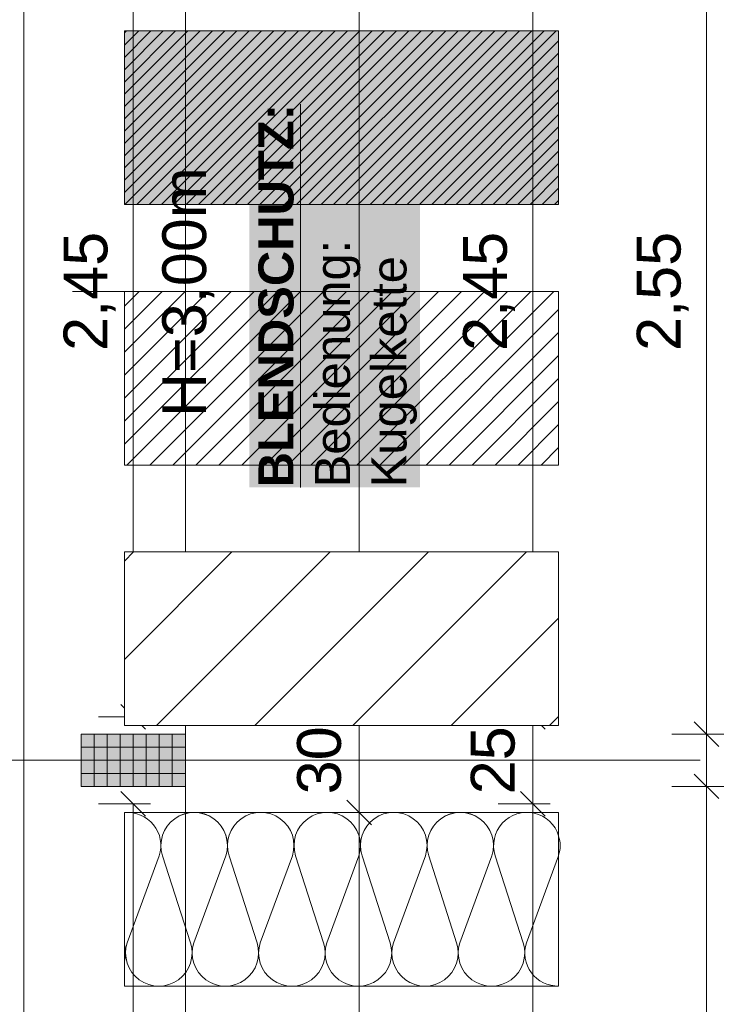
# Model space of a CAD drawing. Header units: metres. Extents: x -111 to 152, y -132 to 99.
# Tile 220 of 256: x 0.2 to 2.23, y -8.8 to -5.97. Entities that reach past the tile are written whole.
import ezdxf

# ---------------------------------------------------------------- set-up
doc = ezdxf.new("R2010")
doc.units = ezdxf.units.M
doc.header["$PDMODE"] = 1
doc.header["$PDSIZE"] = -2
doc.linetypes.add('Achsen 01', pattern=[5.291531, 3.175, -1.058062, 0.352704, -0.705764])
doc.linetypes.add('Raster 01', pattern=[2, 1, -1])
doc.layers.get('0').update_dxf_attribs({"lineweight": 25})
for name, color, linetype, lineweight, true_color in [('013_Beton und Stahlbetonarbeiten-Baugrubenauffüllung', 7, 'Continuous', 5, 0xc0c0c0), ('014_Fassadenarbeiten-000 Aufsicht Betonfertigteile', 7, 'Continuous', 9, 0xc0c0c0), ('AV1-Achsen', 1, 'Achsen 01', 18, 0xff0000), ('AV1-Raster', 7, 'Raster 01', 9, 0xa6a6a6)]:
    doc.layers.add(name, color=color, linetype=linetype, lineweight=lineweight, true_color=true_color)
for name, color, linetype, lineweight in [('014_Fassadenarbeiten-330 Betonfertigteile vertikal', 7, 'Continuous', 9), ('014_Fassadenarbeiten-330 Mauerwerk 11.5cm', 7, 'Continuous', 9), ('030_Sonnenschutzarbeiten-BLENDSCHUTZ', 7, 'Continuous', 5), ('030_Sonnenschutzarbeiten-BLENDSCHUTZ  Beschriftung', 7, 'Continuous', 5), ('_1.35m (3D)', 7, 'Continuous', 9), ('_EG (2D)', 7, 'Continuous', 9), ('_EG - DS (2D)', 7, 'Continuous', 9), ('_GRU (2D)', 7, 'Continuous', 9), ('_Legende (2D)', 7, 'Continuous', 9), ('Bemaßung-Bemaßung', 7, 'Continuous', 9), ('Keine', 7, 'Continuous', 9)]:
    doc.layers.add(name, color=color, linetype=linetype, lineweight=lineweight)
doc.layers.get('0').freeze()
doc.styles.add('Arial', font='arial.ttf')
doc.styles.add('Arial (bold)', font='arialbd.ttf')
doc.dimstyles.new('COE 50', dxfattribs={"dimtxt": 126.090495, "dimasz": 0.001414, "dimexe": 0.001, "dimexo": 0.01, "dimgap": 0.001, "dimtad": 1, "dimdec": 3, "dimtxsty": 'Arial', "dimblk": 'VW_SLASH-3', "dimblk1": 'VW_SLASH-3', "dimblk2": 'VW_SLASH-3', "dimcen": 0, "dimadec": 3, "dimazin": 0, "dimtfac": 0.8, "dimtdec": 3, "dimtix": 1, "dimtmove": 0, "dimatfit": 0, "dimldrblk": 'VW_SLASH-2', "dimfxl": 0.002, "dimfxlon": 1, "dimfrac": 2, "dimtolj": 1, "dimarcsym": 0})

# ---------------------------------------------------------------- blocks, each defined once
blk = doc.blocks.new('Group-2')
at = {"layer": 'AV1-Raster'}
for p, q in [((1.35, -6.75), (-40.5, -6.75)), ((1.35, -8.1), (-40.5, -8.1))]:
    blk.add_line(p, q, dxfattribs=at)
blk = doc.blocks.new('1.35m (3D)')
at = {"layer": 'AV1-Raster', "color": 7}
blk.add_blockref('Group-2', (0, 0), dxfattribs=at)
blk = doc.blocks.new('Blendschutz Beschriftung')
at = {"layer": '030_Sonnenschutzarbeiten-BLENDSCHUTZ  Beschriftung', "color": 254, "linetype": 'Continuous', "transparency": 33554559}
blk.add_solid([(-0.554, -0.1644), (0.554, -0.1644), (-0.554, 0.3267), (0.554, 0.3267)], dxfattribs=at)
at = {"layer": '030_Sonnenschutzarbeiten-BLENDSCHUTZ  Beschriftung', "insert": (-0.554, 0.3002), "char_height": 0.100872, "attachment_point": 1, "line_spacing_factor": 0.967016, "style": 'Arial (bold)'}
blk.add_mtext('{\\LBLENDSCHUTZ:}{\\fArial|b0|i0|c0|p0;\\l\\PBedienung: \\PKugelkette }', dxfattribs=at)
blk = doc.blocks.new('VW_SLASH-3')
at = {"color": 0, "linetype": 'ByBlock', "lineweight": -2, "transparency": 16777216}
blk.add_line((0, 0), (-1, 0), dxfattribs=at)
at = {"color": 0, "linetype": 'Continuous', "lineweight": 15, "transparency": 16777216, "flags": 128}
blk.add_lwpolyline([(0.5, 0.5), (-0.5, -0.5)], dxfattribs=at)
blk = doc.blocks.new('*D33')
at = {"layer": '030_Sonnenschutzarbeiten-BLENDSCHUTZ', "color": 0, "lineweight": -2}
for p, q in [((0.425, -8.225), (0.575, -8.225)), ((0.525, -10.6043), (0.525, -8.2957)), ((0.425, -10.675), (0.575, -10.675))]:
    blk.add_line(p, q, dxfattribs=at)
at = {"layer": 'Defpoints', "color": 0}
for p in [(-0.215, -8.225), (0.525, -8.225), (-0.215, -10.675)]:
    blk.add_point(p, dxfattribs=at)
at = {"layer": '030_Sonnenschutzarbeiten-BLENDSCHUTZ', "color": 0, "lineweight": -2, "xscale": 0.070693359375, "yscale": 0.070693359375, "zscale": 0.070693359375}
for p, rotation in [((0.525, -8.225), 90), ((0.525, -10.675), 270)]:
    blk.add_blockref('VW_SLASH-3', p, dxfattribs=dict(at, rotation=rotation))
at = {"layer": '030_Sonnenschutzarbeiten-BLENDSCHUTZ', "color": 0, "lineweight": 13, "insert": (0.3992, -9.45), "char_height": 0.12609, "attachment_point": 5, "rotation": 90, "style": 'Arial'}
blk.add_mtext('\\A1;2,45', dxfattribs=at)
blk = doc.blocks.new('VW_SLASH-2')
at = {"color": 0, "linetype": 'ByBlock', "lineweight": -2, "transparency": 16777216}
blk.add_line((0, 0), (-1, 0), dxfattribs=at)
at = {"color": 0, "linetype": 'Continuous', "lineweight": 15, "transparency": 16777216, "flags": 128}
blk.add_lwpolyline([(0.5, 0.5), (-0.5, -0.5)], dxfattribs=at)
blk = doc.blocks.new('*D37')
at = {"layer": '030_Sonnenschutzarbeiten-BLENDSCHUTZ', "color": 0, "lineweight": -2}
for p, q in [((0.425, -5.525), (0.575, -5.525)), ((0.525, -7.9043), (0.525, -5.5957)), ((0.425, -7.975), (0.575, -7.975))]:
    blk.add_line(p, q, dxfattribs=at)
at = {"layer": 'Defpoints', "color": 0}
for p in [(-0.215, -5.525), (0.525, -5.525), (-0.215, -7.975)]:
    blk.add_point(p, dxfattribs=at)
at = {"layer": '030_Sonnenschutzarbeiten-BLENDSCHUTZ', "color": 0, "lineweight": -2, "xscale": 0.070693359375, "yscale": 0.070693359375, "zscale": 0.070693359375}
for p, rotation in [((0.525, -5.525), 90), ((0.525, -7.975), 270)]:
    blk.add_blockref('VW_SLASH-3', p, dxfattribs=dict(at, rotation=rotation))
at = {"layer": '030_Sonnenschutzarbeiten-BLENDSCHUTZ', "color": 0, "lineweight": 13, "insert": (0.3992, -6.75), "char_height": 0.12609, "attachment_point": 5, "rotation": 90, "style": 'Arial'}
blk.add_mtext('\\A1;2,45', dxfattribs=at)
blk = doc.blocks.new('*D401')
at = {"layer": 'Bemaßung-Bemaßung', "color": 0, "lineweight": -2}
for p, q in [((3.075, -5.4), (3.225, -5.4)), ((3.175, -8.0293), (3.175, -5.4707)), ((3.075, -8.1), (3.225, -8.1))]:
    blk.add_line(p, q, dxfattribs=at)
at = {"layer": 'Defpoints', "color": 0}
for p in [(0, -5.4), (3.175, -5.4), (0, -8.1)]:
    blk.add_point(p, dxfattribs=at)
at = {"layer": 'Bemaßung-Bemaßung', "color": 0, "lineweight": -2, "xscale": 0.070693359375, "yscale": 0.070693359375, "zscale": 0.070693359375}
for p, rotation in [((3.175, -5.4), 90), ((3.175, -8.1), 270)]:
    blk.add_blockref('VW_SLASH-3', p, dxfattribs=dict(at, rotation=rotation))
at = {"layer": 'Bemaßung-Bemaßung', "color": 0, "insert": (3.0492, -6.75), "char_height": 0.12609, "attachment_point": 5, "rotation": 90, "style": 'Arial'}
blk.add_mtext('\\A1;2,70', dxfattribs=at)
blk = doc.blocks.new('*D411')
at = {"layer": 'Bemaßung-Bemaßung', "color": 0, "lineweight": -2}
for p, q in [((2.075, -5.475), (2.225, -5.475)), ((2.175, -7.9543), (2.175, -5.5457)), ((2.075, -8.025), (2.225, -8.025))]:
    blk.add_line(p, q, dxfattribs=at)
at = {"layer": 'Defpoints', "color": 0}
for p in [(0.675, -5.475), (2.175, -5.475), (0.675, -8.025)]:
    blk.add_point(p, dxfattribs=at)
at = {"layer": 'Bemaßung-Bemaßung', "color": 0, "lineweight": -2, "xscale": 0.070693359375, "yscale": 0.070693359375, "zscale": 0.070693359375}
for p, rotation in [((2.175, -5.475), 90), ((2.175, -8.025), 270)]:
    blk.add_blockref('VW_SLASH-3', p, dxfattribs=dict(at, rotation=rotation))
at = {"layer": 'Bemaßung-Bemaßung', "color": 0, "insert": (2.0492, -6.75), "char_height": 0.12609, "attachment_point": 5, "rotation": 90, "style": 'Arial'}
blk.add_mtext('\\A1;2,55', dxfattribs=at)
blk = doc.blocks.new('*D412')
at = {"layer": 'Bemaßung-Bemaßung', "color": 0, "lineweight": -2}
for p, q in [((2.175, -7.9543), (2.175, -7.8836)), ((2.075, -8.025), (2.225, -8.025)), ((2.175, -8.175), (2.175, -8.025)), ((2.075, -8.175), (2.225, -8.175)), ((2.175, -8.2457), (2.175, -8.3164))]:
    blk.add_line(p, q, dxfattribs=at)
at = {"layer": 'Defpoints', "color": 0}
for p in [(0.675, -8.025), (2.175, -8.025), (0.675, -8.175)]:
    blk.add_point(p, dxfattribs=at)
at = {"layer": 'Bemaßung-Bemaßung', "color": 0, "lineweight": -2, "xscale": 0.070693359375, "yscale": 0.070693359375, "zscale": 0.070693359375}
for p, rotation in [((2.175, -8.025), 270), ((2.175, -8.175), 90)]:
    blk.add_blockref('VW_SLASH-3', p, dxfattribs=dict(at, rotation=rotation))
at = {"layer": 'Bemaßung-Bemaßung', "color": 0, "insert": (2.3644, -8.1), "char_height": 0.12609, "attachment_point": 5, "rotation": 90, "style": 'Arial'}
blk.add_mtext('\\A1;15', dxfattribs=at)
blk = doc.blocks.new('*D413')
at = {"layer": 'Bemaßung-Bemaßung', "color": 0, "lineweight": -2}
for p, q in [((2.075, -8.175), (2.225, -8.175)), ((2.175, -10.6543), (2.175, -8.2457)), ((2.075, -10.725), (2.225, -10.725))]:
    blk.add_line(p, q, dxfattribs=at)
at = {"layer": 'Defpoints', "color": 0}
for p in [(0.675, -8.175), (2.175, -8.175), (0.675, -10.725)]:
    blk.add_point(p, dxfattribs=at)
at = {"layer": 'Bemaßung-Bemaßung', "color": 0, "lineweight": -2, "xscale": 0.070693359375, "yscale": 0.070693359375, "zscale": 0.070693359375}
for p, rotation in [((2.175, -8.175), 90), ((2.175, -10.725), 270)]:
    blk.add_blockref('VW_SLASH-3', p, dxfattribs=dict(at, rotation=rotation))
at = {"layer": 'Bemaßung-Bemaßung', "color": 0, "insert": (2.0492, -9.45), "char_height": 0.12609, "attachment_point": 5, "rotation": 90, "style": 'Arial'}
blk.add_mtext('\\A1;2,55', dxfattribs=at)
blk = doc.blocks.new('*D429')
at = {"layer": 'Bemaßung-Bemaßung', "color": 0, "lineweight": -2}
for p, q in [((1.075, -0.125), (1.225, -0.125)), ((1.175, -7.8793), (1.175, -0.1957)), ((1.075, -7.95), (1.225, -7.95))]:
    blk.add_line(p, q, dxfattribs=at)
at = {"layer": 'Defpoints', "color": 0}
for p in [(-2.575, -0.125), (1.175, -0.125), (-1.475, -7.95)]:
    blk.add_point(p, dxfattribs=at)
at = {"layer": 'Bemaßung-Bemaßung', "color": 0, "lineweight": -2, "xscale": 0.070693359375, "yscale": 0.070693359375, "zscale": 0.070693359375}
for p, rotation in [((1.175, -0.125), 90.00000000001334), ((1.175, -7.95), 270.0000000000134)]:
    blk.add_blockref('VW_SLASH-3', p, dxfattribs=dict(at, rotation=rotation))
at = {"layer": 'Bemaßung-Bemaßung', "color": 0, "insert": (1.0283, -4.0375), "char_height": 0.12609, "attachment_point": 5, "rotation": 90, "style": 'Arial'}
blk.add_mtext('\\A1;7,82\\S5^ ;', dxfattribs=at)
blk = doc.blocks.new('*D430')
at = {"layer": 'Bemaßung-Bemaßung', "color": 0, "lineweight": -2}
for p, q in [((1.075, -7.95), (1.225, -7.95)), ((1.175, -8.1793), (1.175, -8.0207)), ((1.075, -8.25), (1.225, -8.25))]:
    blk.add_line(p, q, dxfattribs=at)
at = {"layer": 'Defpoints', "color": 0}
for p in [(-1.475, -7.95), (1.175, -7.95), (-1.77, -8.25)]:
    blk.add_point(p, dxfattribs=at)
at = {"layer": 'Bemaßung-Bemaßung', "color": 0, "lineweight": -2, "xscale": 0.070693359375, "yscale": 0.070693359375, "zscale": 0.070693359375}
for p, rotation in [((1.175, -7.95), 90.00000000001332), ((1.175, -8.25), 270.0000000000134)]:
    blk.add_blockref('VW_SLASH-3', p, dxfattribs=dict(at, rotation=rotation))
at = {"layer": 'Bemaßung-Bemaßung', "color": 0, "insert": (1.0606, -8.1), "char_height": 0.12609, "attachment_point": 5, "rotation": 90, "style": 'Arial'}
blk.add_mtext('\\A1;30', dxfattribs=at)
blk = doc.blocks.new('*D431')
at = {"layer": 'Bemaßung-Bemaßung', "color": 0, "lineweight": -2}
for p, q in [((1.075, -8.25), (1.225, -8.25)), ((1.175, -21.4043), (1.175, -8.3207)), ((1.075, -21.475), (1.225, -21.475))]:
    blk.add_line(p, q, dxfattribs=at)
at = {"layer": 'Defpoints', "color": 0}
for p in [(-1.77, -8.25), (1.175, -8.25), (-2.7, -21.475)]:
    blk.add_point(p, dxfattribs=at)
at = {"layer": 'Bemaßung-Bemaßung', "color": 0, "lineweight": -2, "xscale": 0.070693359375, "yscale": 0.070693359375, "zscale": 0.070693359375}
for p, rotation in [((1.175, -8.25), 89.99999999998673), ((1.175, -21.475), 269.9999999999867)]:
    blk.add_blockref('VW_SLASH-3', p, dxfattribs=dict(at, rotation=rotation))
at = {"layer": 'Bemaßung-Bemaßung', "color": 0, "insert": (1.0283, -14.8625), "char_height": 0.12609, "attachment_point": 5, "rotation": 90, "style": 'Arial'}
blk.add_mtext('\\A1;13,22\\S5^ ;', dxfattribs=at)
blk = doc.blocks.new('*D602')
at = {"layer": 'Bemaßung-Bemaßung', "color": 0, "lineweight": -2}
for p, q in [((1.575, -8.225), (1.725, -8.225)), ((1.675, -8.2957), (1.675, -10.6043)), ((1.575, -10.675), (1.725, -10.675))]:
    blk.add_line(p, q, dxfattribs=at)
at = {"layer": 'Defpoints', "color": 0}
for p in [(-0.125, -8.225), (-0.125, -10.675), (1.675, -10.675)]:
    blk.add_point(p, dxfattribs=at)
at = {"layer": 'Bemaßung-Bemaßung', "color": 0, "lineweight": -2, "xscale": 0.070693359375, "yscale": 0.070693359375, "zscale": 0.070693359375}
for p, rotation in [((1.675, -8.225), 90.00000000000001), ((1.675, -10.675), 270)]:
    blk.add_blockref('VW_SLASH-3', p, dxfattribs=dict(at, rotation=rotation))
at = {"layer": 'Bemaßung-Bemaßung', "color": 0, "insert": (1.5492, -9.45), "char_height": 0.12609, "attachment_point": 5, "rotation": 90, "style": 'Arial'}
blk.add_mtext('\\A1;2,45', dxfattribs=at)
blk = doc.blocks.new('*D603')
at = {"layer": 'Bemaßung-Bemaßung', "color": 0, "lineweight": -2}
for p, q in [((1.675, -7.9043), (1.675, -7.8336)), ((1.575, -7.975), (1.725, -7.975)), ((1.675, -7.975), (1.675, -8.225)), ((1.575, -8.225), (1.725, -8.225)), ((1.675, -8.2957), (1.675, -8.3664))]:
    blk.add_line(p, q, dxfattribs=at)
at = {"layer": 'Defpoints', "color": 0}
for p in [(-0.125, -7.975), (-0.125, -8.225), (1.675, -8.225)]:
    blk.add_point(p, dxfattribs=at)
at = {"layer": 'Bemaßung-Bemaßung', "color": 0, "lineweight": -2, "xscale": 0.070693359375, "yscale": 0.070693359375, "zscale": 0.070693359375}
for p, rotation in [((1.675, -7.975), 270), ((1.675, -8.225), 90)]:
    blk.add_blockref('VW_SLASH-3', p, dxfattribs=dict(at, rotation=rotation))
at = {"layer": 'Bemaßung-Bemaßung', "color": 0, "insert": (1.5606, -8.1), "char_height": 0.12609, "attachment_point": 5, "rotation": 90, "style": 'Arial'}
blk.add_mtext('\\A1;25', dxfattribs=at)
blk = doc.blocks.new('*D604')
at = {"layer": 'Bemaßung-Bemaßung', "color": 0, "lineweight": -2}
for p, q in [((1.575, -5.525), (1.725, -5.525)), ((1.675, -5.5957), (1.675, -7.9043)), ((1.575, -7.975), (1.725, -7.975))]:
    blk.add_line(p, q, dxfattribs=at)
at = {"layer": 'Defpoints', "color": 0}
for p in [(-0.125, -5.525), (-0.125, -7.975), (1.675, -7.975)]:
    blk.add_point(p, dxfattribs=at)
at = {"layer": 'Bemaßung-Bemaßung', "color": 0, "lineweight": -2, "xscale": 0.070693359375, "yscale": 0.070693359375, "zscale": 0.070693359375}
for p, rotation in [((1.675, -5.525), 90.00000000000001), ((1.675, -7.975), 270)]:
    blk.add_blockref('VW_SLASH-3', p, dxfattribs=dict(at, rotation=rotation))
at = {"layer": 'Bemaßung-Bemaßung', "color": 0, "insert": (1.5492, -6.75), "char_height": 0.12609, "attachment_point": 5, "rotation": 90, "style": 'Arial'}
blk.add_mtext('\\A1;2,45', dxfattribs=at)
blk = doc.blocks.new('Group-759')
at = {"layer": 'Keine', "color": 253, "linetype": 'Continuous', "lineweight": 9, "transparency": 33554687, "flags": 128}
for points in [[(-103.3505, 16.222, -0.324435), (-103.3854, 16.1152, -0.324435), (-103.4978, 16.1152, -0.324435), (-103.5327, 16.222), (-103.4403, 16.472, 0.324488), (-103.4751, 16.5788, 0.324488), (-103.5875, 16.5788, 0.324488), (-103.6224, 16.472), (-103.542, 16.222, -0.324435), (-103.5769, 16.1152, -0.324435), (-103.6893, 16.1152, -0.324435), (-103.7242, 16.222), (-103.6318, 16.472, 0.54007), (-103.7322, 16.5965)], [(-103.7242, 16.222, 1.372583), (-103.542, 16.222), (-103.6224, 16.472, -1.372995), (-103.4403, 16.472), (-103.5327, 16.222, 1.372583), (-103.3505, 16.222), (-103.4309, 16.472, -1.372995), (-103.2487, 16.472), (-103.3412, 16.222, 1.372583), (-103.159, 16.222), (-103.2394, 16.472, -1.372995), (-103.0572, 16.472), (-103.1496, 16.222, 1.372583), (-102.9675, 16.222), (-103.0479, 16.472, -1.372995), (-102.8657, 16.472), (-102.9581, 16.222, 1.372583), (-102.776, 16.222), (-102.8563, 16.472, -1.372995), (-102.6742, 16.472)], [(-103.1496, 16.222, 0.324435), (-103.1147, 16.1152, 0.324435), (-103.0024, 16.1152, 0.324435), (-102.9675, 16.222), (-103.0479, 16.472, -0.324488), (-103.013, 16.5788, -0.324488), (-102.9006, 16.5788, -0.324488), (-102.8657, 16.472), (-102.9581, 16.222, 0.324435), (-102.9232, 16.1152, 0.324435), (-102.8109, 16.1152, 0.324435), (-102.776, 16.222), (-102.8563, 16.472, -0.324488), (-102.8214, 16.5788, -0.324488), (-102.7091, 16.5788, -0.324488), (-102.6742, 16.472), (-102.7666, 16.222, 0.324435), (-102.7317, 16.1152, 0.324435), (-102.6194, 16.1152, 0.324435), (-102.5845, 16.222), (-102.6648, 16.472, -0.269436), (-102.6444, 16.5659, -0.269436), (-102.5526, 16.5946, -0.269436), (-102.4822, 16.5292)], [(-102.4822, 16.5292, -0.14867), (-102.4822, 16.4735)], [(-102.4822, 16.4735, -0.004159), (-102.4827, 16.472), (-102.5751, 16.222, 0.514712), (-102.4822, 16.097)], [(-103.7322, 16.2174, -0.131588), (-103.7322, 16.1679)]]:
    blk.add_lwpolyline(points, format="xyb", dxfattribs=at)
blk = doc.blocks.new('Group-760')
at = {"layer": 'Keine', "color": 7, "transparency": 33554687}
blk.add_blockref('Group-759', (0, 0), dxfattribs=at)
blk = doc.blocks.new('Parametric Object-83')
at = {"layer": 'Keine', "color": 7, "transparency": 33554687}
blk.add_blockref('Group-760', (0, 0), dxfattribs=at)
at = {"layer": 'Keine', "color": 0, "flags": 1}
for tag in ['instanceID', 'IFC_UUID', 'prm0_name', 'prm0_type', 'prm0_value', 'prm1_name', 'prm1_type', 'prm1_value', 'prm2_name', 'prm2_type', 'prm2_value', 'prm3_name', 'prm3_type', 'prm3_value', 'prm4_name', 'prm4_type', 'prm4_value', 'prm5_name', 'prm5_type', 'prm5_value', 'prm6_name', 'prm6_type', 'prm6_value']:
    blk.add_attdef(tag, (0.4863, -8.7725), '', height=0.00018, dxfattribs=at)
blk = doc.blocks.new('Legende (2D)')
at = {"layer": '014_Fassadenarbeiten-330 Mauerwerk 11.5cm', "linetype": 'Continuous', "lineweight": 0, "true_color": 0x555555}
blk.add_hatch(color=251, dxfattribs=at).paths.add_polyline_path([(0.49957, -6.5), (0.49957, -6), (1.74957, -6), (1.74957, -6.5)])
at = {"layer": '014_Fassadenarbeiten-330 Mauerwerk 11.5cm', "linetype": 'Continuous', "lineweight": 9}
h = blk.add_hatch(dxfattribs=at)
h.set_pattern_fill('Mauerwerk Münster-Schwarz', color=255, style=0, pattern_type=2)
h.set_pattern_definition([(45, (0, 0), (0.01767767, -0.01767767), [])])
h.paths.add_polyline_path([(0.49957, -6.5), (0.49957, -6), (1.74957, -6), (1.74957, -6.5)])
at = {"layer": 'Keine', "linetype": 'Continuous', "lineweight": 9, "transparency": 33554687}
h = blk.add_hatch(dxfattribs=at)
h.set_pattern_fill('Freianlagen', color=9, style=0, pattern_type=2)
h.set_pattern_definition([(-135, (0, 0), (0.03314563, -0.03314563), [])])
h.paths.add_polyline_path([(0.49957, -7.25), (0.49957, -6.75), (1.74957, -6.75), (1.74957, -7.25)])
at = {"layer": '014_Fassadenarbeiten-330 Mauerwerk 11.5cm', "flags": 128}
blk.add_lwpolyline([(0.49957, -6.5), (0.49957, -6), (1.74957, -6), (1.74957, -6.5)], close=True, dxfattribs=at)
at = {"layer": 'Keine', "color": 7, "linetype": 'Continuous', "lineweight": 9, "transparency": 33554687, "flags": 128}
for points in [[(0.49957, -7.25), (0.49957, -6.75), (1.74957, -6.75), (1.74957, -7.25)], [(0.49957, -8.75), (1.74957, -8.75), (1.74957, -8.25), (0.49957, -8.25)]]:
    blk.add_lwpolyline(points, close=True, dxfattribs=at)
at = {"layer": 'Keine', "color": 253, "transparency": 33554687}
blk.add_blockref('Parametric Object-83', (104.23178, -24.84697), dxfattribs=at)
at = {"color": 255}
blk.add_wipeout([(0.49957, -8), (0.49957, -7.5), (1.74957, -7.5), (1.74957, -8)], dxfattribs=at).dxf.layer = '013_Beton und Stahlbetonarbeiten-Baugrubenauffüllung'
at = {"layer": '013_Beton und Stahlbetonarbeiten-Baugrubenauffüllung', "linetype": 'Continuous', "lineweight": 9}
h = blk.add_hatch(dxfattribs=at)
h.set_pattern_fill('Backstein 6mm SRF', style=0, pattern_type=2)
h.set_pattern_definition([(45, (0, 0), (0.212132, -0.212132), [])])
h.paths.add_polyline_path([(0.49957, -8), (0.49957, -7.5), (1.74957, -7.5), (1.74957, -8)])
at = {"color": 255, "linetype": 'Continuous', "lineweight": 9, "transparency": 33554508}
blk.add_wipeout([(0.49957, -8), (0.49957, -7.5), (1.74957, -7.5), (1.74957, -8)], dxfattribs=at).dxf.layer = 'Keine'
at = {"layer": 'Keine', "linetype": 'Continuous', "lineweight": 9, "transparency": 33554508}
h = blk.add_hatch(dxfattribs=at)
h.set_pattern_fill('Backstein 4mm SRF', style=0, pattern_type=2)
h.set_pattern_definition([(45, (1.12457, -7.75), (0.14142, -0.14142), [])])
h.paths.add_polyline_path([(0.49957, -8), (0.49957, -7.5), (1.74957, -7.5), (1.74957, -8)])
at = {"layer": 'Keine', "color": 7, "linetype": 'Continuous', "lineweight": 9, "transparency": 33554687, "flags": 128}
blk.add_lwpolyline([(0.49957, -8), (0.49957, -7.5), (1.74957, -7.5), (1.74957, -8)], close=True, dxfattribs=at)
blk = doc.blocks.new('Group-722')
at = {"layer": 'AV1-Achsen'}
blk.add_line((-43.35, -8.1), (4.2, -8.1), dxfattribs=at)
blk = doc.blocks.new('GRU (2D)')
at = {"layer": 'AV1-Achsen', "color": 7}
blk.add_blockref('Group-722', (0, 0), dxfattribs=at)
blk = doc.blocks.new('EG - DS (2D)')
at = {"layer": '030_Sonnenschutzarbeiten-BLENDSCHUTZ  Beschriftung', "color": 7, "rotation": 90}
blk.add_blockref('Blendschutz Beschriftung', (1.1856, -6.7602), dxfattribs=at)
at = {"layer": '030_Sonnenschutzarbeiten-BLENDSCHUTZ', "color": 7, "insert": (0.6087, -7.1121), "char_height": 0.12609, "attachment_point": 1, "rotation": 90, "line_spacing_factor": 0.969122, "style": 'Arial'}
blk.add_mtext('H=3,00m', dxfattribs=at)
at = {"layer": '030_Sonnenschutzarbeiten-BLENDSCHUTZ', "color": 7, "lineweight": 13}
for p1, p2, picture, middle in [((-0.215, -7.975), (-0.215, -5.525), '*D37', (0.3992, -6.75)), ((-0.215, -10.675), (-0.215, -8.225), '*D33', (0.3992, -9.45))]:
    dim = blk.add_aligned_dim(p1=p1, p2=p2, distance=-0.74, text='2,45', dimstyle='COE 50', override={"dimtxt": 0.12609, "dimasz": 0.070693, "dimexe": 0.05, "dimgap": 0.05, "dimpost": '<>', "dimtxsty": 'Arial', "dimtmove": 2, "dimfxl": 0.1}, dxfattribs=at)
    dim.commit()
    dim.dimension.update_dxf_attribs({"geometry": picture, "text_midpoint": middle})
blk = doc.blocks.new('EG (2D)')
at = {"layer": '014_Fassadenarbeiten-330 Betonfertigteile vertikal', "linetype": 'Continuous', "lineweight": 0}
blk.add_hatch(color=9, dxfattribs=at).paths.add_polyline_path([(0.675, -8.025), (0.675, -8.175), (0.375, -8.175), (0.375, -8.025)])
at = {"layer": '014_Fassadenarbeiten-330 Betonfertigteile vertikal', "linetype": 'Continuous', "lineweight": 9}
h = blk.add_hatch(dxfattribs=at)
h.set_pattern_fill('Stahlbetonfertigteil', color=8, style=0, pattern_type=2)
h.set_pattern_definition([(-90, (0, 0), (0.0375, 0), [])])
h.paths.add_polyline_path([(0.675, -8.025), (0.675, -8.175), (0.375, -8.175), (0.375, -8.025)])
at = {"layer": '014_Fassadenarbeiten-330 Betonfertigteile vertikal', "linetype": 'Continuous', "lineweight": 13}
h = blk.add_hatch(dxfattribs=at)
h.set_pattern_fill('Stahlbetonfertigteil-1', color=8, style=0, pattern_type=2)
h.set_pattern_definition([(0, (0, 0), (2e-18, -0.0375), [])])
h.paths.add_polyline_path([(0.675, -8.025), (0.675, -8.175), (0.375, -8.175), (0.375, -8.025)])
at = {"layer": '014_Fassadenarbeiten-000 Aufsicht Betonfertigteile', "flags": 128}
blk.add_lwpolyline([(0.305, -16.19), (0.21, -16.19), (0.21, -0.01), (0.305, -0.01), (0.305, 0.305), (0.675, 0.675), (0.675, -22.275), (0.305, -21.905)], close=True, dxfattribs=at)
at = {"layer": '014_Fassadenarbeiten-330 Betonfertigteile vertikal', "flags": 128}
blk.add_lwpolyline([(0.675, -8.025), (0.675, -8.175), (0.375, -8.175), (0.375, -8.025)], close=True, dxfattribs=at)
at = {"layer": 'Keine', "color": 9, "linetype": 'Continuous', "lineweight": 13, "flags": 128}
blk.add_lwpolyline([(-39.825, 0.675), (0.675, 0.675), (0.675, -22.275), (-39.825, -22.275)], close=True, dxfattribs=at)
at = {"layer": 'Bemaßung-Bemaßung'}
for base, p1, p2, angle, text, picture, middle in [((1.175, -0.125), (-1.475, -7.95), (-2.575, -0.125), 270, '7,82\\S5^ ;', '*D429', (1.0283, -4.0375)), ((1.675, -7.975), (-0.125, -5.525), (-0.125, -7.975), 270, '2,45', '*D604', (1.5492, -6.75)), ((1.675, -8.225), (-0.125, -7.975), (-0.125, -8.225), 270, '25', '*D603', (1.5606, -8.1)), ((1.175, -7.95), (-1.77, -8.25), (-1.475, -7.95), 270, '30', '*D430', (1.0606, -8.1)), ((1.675, -10.675), (-0.125, -8.225), (-0.125, -10.675), 270, '2,45', '*D602', (1.5492, -9.45)), ((1.175, -8.25), (-2.7, -21.475), (-1.77, -8.25), 90, '13,22\\S5^ ;', '*D431', (1.0283, -14.8625))]:
    dim = blk.add_linear_dim(base=base, p1=p1, p2=p2, angle=angle, text=text, dimstyle='COE 50', override={"dimtxt": 0.12609, "dimasz": 0.070693, "dimexe": 0.05, "dimgap": 0.05, "dimpost": '<>', "dimtxsty": 'Arial', "dimtmove": 2, "dimfxl": 0.1}, dxfattribs=at)
    dim.commit()
    dim.dimension.update_dxf_attribs({"geometry": picture, "text_midpoint": middle})
at = {"layer": 'Bemaßung-Bemaßung', "color": 1}
dim = blk.add_aligned_dim(p1=(0, -8.1), p2=(0, -5.4), distance=-3.175, text='2,70', dimstyle='COE 50', override={"dimtxt": 0.12609, "dimasz": 0.070693, "dimexe": 0.05, "dimgap": 0.05, "dimpost": '<>', "dimtxsty": 'Arial', "dimtmove": 2, "dimfxl": 0.1}, dxfattribs=at)
dim.commit()
dim.dimension.update_dxf_attribs({"geometry": '*D401', "text_midpoint": (3.0492, -6.75)})
at = {"layer": 'Bemaßung-Bemaßung'}
for p1, p2, text, override, picture, middle in [((0.675, -8.025), (0.675, -5.475), '2,55', {"dimtxt": 0.12609, "dimasz": 0.070693, "dimexe": 0.05, "dimgap": 0.05, "dimpost": '<>', "dimtxsty": 'Arial', "dimtmove": 2, "dimfxl": 0.1}, '*D411', (2.0492, -6.75)), ((0.675, -8.175), (0.675, -8.025), '15', {"dimtxt": 0.12609, "dimasz": 0.070693, "dimexe": 0.05, "dimgap": 0.05, "dimpost": '<>', "dimtxsty": 'Arial', "dimtix": 0, "dimtmove": 2, "dimfxl": 0.1}, '*D412', (2.3644, -8.1)), ((0.675, -10.725), (0.675, -8.175), '2,55', {"dimtxt": 0.12609, "dimasz": 0.070693, "dimexe": 0.05, "dimgap": 0.05, "dimpost": '<>', "dimtxsty": 'Arial', "dimtmove": 2, "dimfxl": 0.1}, '*D413', (2.0492, -9.45))]:
    dim = blk.add_aligned_dim(p1=p1, p2=p2, distance=-1.5, text=text, dimstyle='COE 50', override=override, dxfattribs=at)
    dim.commit()
    dim.dimension.update_dxf_attribs({"geometry": picture, "text_midpoint": middle})

msp = doc.modelspace()

# ---------------------------------------------------------------- block references
at = {"layer": '_1.35m (3D)'}
msp.add_blockref('1.35m (3D)', (0, 0), dxfattribs=at)

# ---------------------------------------------------------------- next in the draw order: block references
at = {"layer": '_EG - DS (2D)'}
msp.add_blockref('EG - DS (2D)', (0, 0), dxfattribs=at)

# ---------------------------------------------------------------- next in the draw order: block references
at = {"layer": '_EG (2D)'}
msp.add_blockref('EG (2D)', (0, 0), dxfattribs=at)

# ---------------------------------------------------------------- next in the draw order: block references
at = {"layer": '_Legende (2D)'}
msp.add_blockref('Legende (2D)', (0, 0), dxfattribs=at)

# ---------------------------------------------------------------- next in the draw order: block references
at = {"layer": '_GRU (2D)'}
msp.add_blockref('GRU (2D)', (0, 0), dxfattribs=at)

doc.saveas('drawing.dxf')
